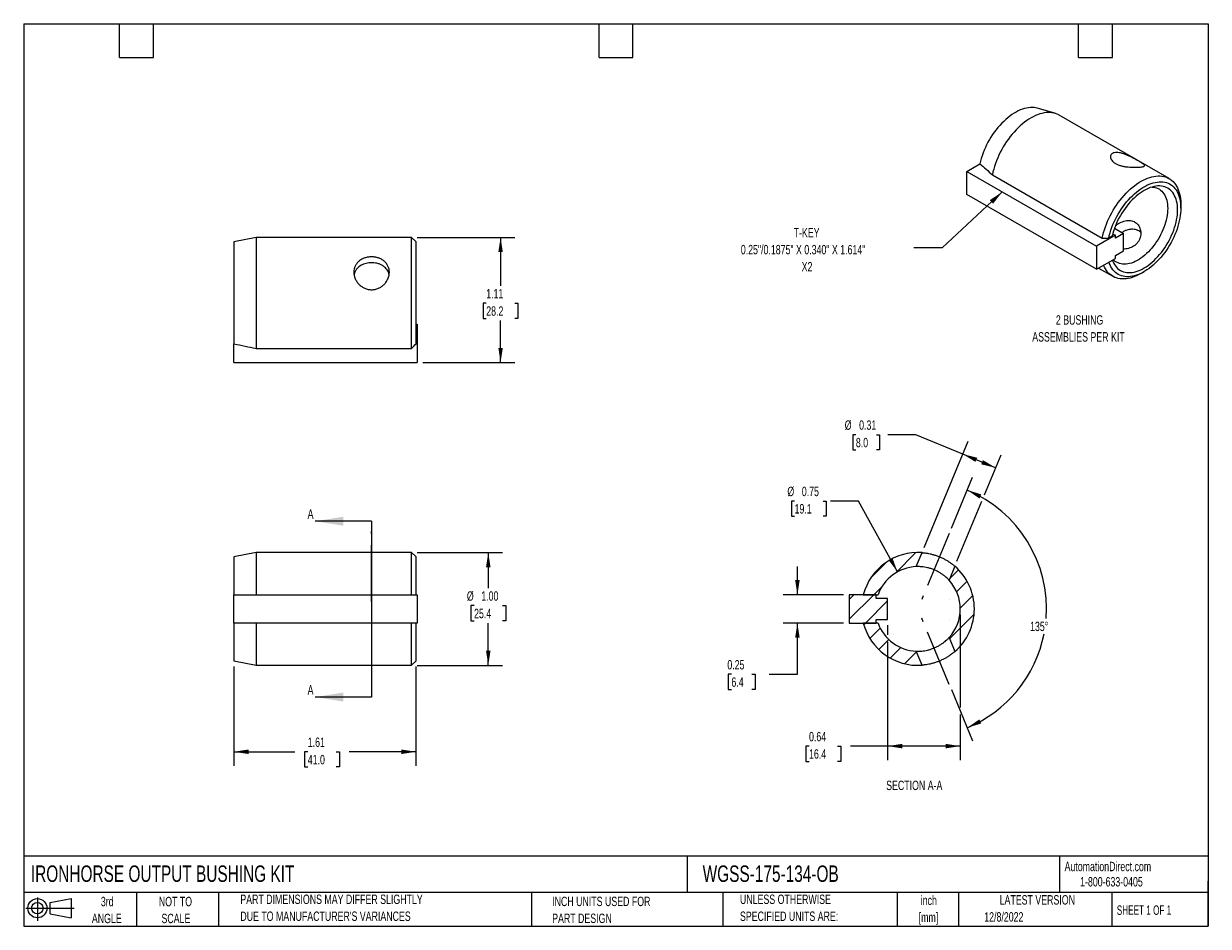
# Model space of a CAD drawing. Header units: inches. Extents: x 0.2 to 10.8, y 0.2 to 8.2.
import ezdxf

# ---------------------------------------------------------------- set-up
doc = ezdxf.new("R2010")
doc.units = ezdxf.units.IN
doc.header["$MEASUREMENT"] = 0
doc.linetypes.add('CENTERX2', pattern=[0.8, 0.5, -0.1, 0.1, -0.1])
for name, color, linetype in [('CENTER', 40, 'CENTERX2'), ('HATCH', 6, 'Continuous'), ('SLD-DEFPOINTS', 7, 'Continuous')]:
    doc.layers.add(name, color=color, linetype=linetype)
doc.layers.add('DIMENSIONS', color=140, linetype='Continuous', lineweight=25)
doc.layers.add('TEXT', color=140, linetype='Continuous', lineweight=25)
doc.styles.add('SLDTEXTSTYLE0', font='TXT', dxfattribs={"width": 0.7})
doc.styles.add('SLDTEXTSTYLE1', font='TXT', dxfattribs={"width": 0.65})
doc.dimstyles.new('SLDDIMSTYLE0', dxfattribs={"dimtxt": 0.084961, "dimasz": 0.13, "dimexe": 0, "dimexo": 0.0625, "dimgap": 0.02124, "dimtad": 0, "dimtih": 1, "dimtoh": 1, "dimrnd": 1e-09, "dimzin": 4, "dimdsep": 46, "dimtxsty": 'SLDTEXTSTYLE0', "dimsah": 1, "dimcen": 0.09, "dimadec": 0, "dimazin": 1, "dimtfac": 1, "dimtofl": 0, "dimtmove": 0, "dimatfit": 3, "dimfxl": 0, "dimfrac": 2, "dimtolj": 1, "dimtzin": 12, "dimarcsym": 0})
doc.dimstyles.new('SLDDIMSTYLE1', dxfattribs={"dimtxt": 0.084961, "dimasz": 0.13, "dimexe": 0, "dimexo": 0.0625, "dimgap": 0.02124, "dimtad": 0, "dimtih": 1, "dimtoh": 1, "dimrnd": 1e-09, "dimzin": 12, "dimdsep": 46, "dimtxsty": 'SLDTEXTSTYLE0', "dimsah": 1, "dimcen": 0.09, "dimadec": 0, "dimazin": 3, "dimtfac": 1, "dimtofl": 0, "dimtmove": 0, "dimatfit": 3, "dimfxl": 0, "dimfrac": 2, "dimtolj": 1, "dimtzin": 12, "dimarcsym": 0})
doc.dimstyles.new('SLDDIMSTYLE2', dxfattribs={"dimtxt": 0.18, "dimasz": 0.13, "dimexe": 0, "dimexo": 0.0625, "dimgap": 0, "dimtad": 0, "dimtih": 1, "dimtoh": 1, "dimdec": 0, "dimrnd": 1e-09, "dimzin": 0, "dimdsep": 46, "dimtxsty": 'Standard', "dimsah": 1, "dimcen": 0.09, "dimadec": 0, "dimazin": 0, "dimtfac": 0.13, "dimtdec": 0, "dimtofl": 0, "dimtmove": 0, "dimatfit": 3, "dimfxl": 0, "dimfrac": 2, "dimtolj": 1, "dimtzin": 0, "dimarcsym": 0})
doc.dimstyles.new('SLDDIMSTYLE3', dxfattribs={"dimtxt": 0.084961, "dimasz": 0.13, "dimexe": 0, "dimexo": 0.0625, "dimgap": 0.02124, "dimtad": 0, "dimtih": 1, "dimtoh": 1, "dimrnd": 1e-09, "dimdsep": 46, "dimtxsty": 'SLDTEXTSTYLE0', "dimsah": 1, "dimcen": 0, "dimadec": 0, "dimazin": 2, "dimtfac": 1, "dimtofl": 0, "dimtmove": 0, "dimatfit": 3, "dimfxl": 0, "dimfrac": 2, "dimtolj": 1, "dimtzin": 12, "dimarcsym": 0})
doc.dimstyles.new('SLDDIMSTYLE4', dxfattribs={"dimtxt": 0.084961, "dimasz": 0.13, "dimexe": 0, "dimexo": 0.0625, "dimgap": 0.02124, "dimtad": 0, "dimtih": 1, "dimtoh": 1, "dimrnd": 1e-09, "dimdsep": 46, "dimtxsty": 'SLDTEXTSTYLE0', "dimsah": 1, "dimcen": 0.09, "dimadec": 0, "dimazin": 2, "dimtfac": 1, "dimtmove": 0, "dimatfit": 0, "dimfxl": 0, "dimfrac": 2, "dimtolj": 1, "dimtzin": 12, "dimarcsym": 0})
doc.dimstyles.new('SLDDIMSTYLE5', dxfattribs={"dimtxt": 0.084961, "dimasz": 0.13, "dimexe": 0, "dimexo": 0.0625, "dimgap": 0.02124, "dimtad": 0, "dimtih": 1, "dimtoh": 1, "dimrnd": 1e-09, "dimdsep": 46, "dimtxsty": 'SLDTEXTSTYLE0', "dimsah": 1, "dimcen": 0.09, "dimadec": 0, "dimazin": 2, "dimtfac": 1, "dimtofl": 0, "dimtmove": 0, "dimatfit": 3, "dimfxl": 0, "dimfrac": 2, "dimtolj": 1, "dimtzin": 12, "dimarcsym": 0})
doc.dimstyles.new('SLDDIMSTYLE6', dxfattribs={"dimtxt": 0.084961, "dimasz": 0.13, "dimexe": 0, "dimexo": 0.0625, "dimgap": 0.02124, "dimtad": 0, "dimtih": 1, "dimtoh": 1, "dimdec": 4, "dimzin": 12, "dimdsep": 46, "dimtxsty": 'SLDTEXTSTYLE0', "dimsah": 1, "dimcen": 0.09, "dimadec": 0, "dimazin": 3, "dimtfac": 1, "dimtdec": 0, "dimtofl": 0, "dimtmove": 0, "dimatfit": 3, "dimfxl": 0, "dimfrac": 2, "dimtolj": 1, "dimtzin": 12, "dimarcsym": 0})

# ---------------------------------------------------------------- blocks, each defined once
blk = doc.blocks.new('Block11')
at = {"color": 7, "linetype": 'Continuous', "lineweight": 18}
for p, q in [((0, 0.113), (0.428, 0.113)), ((0.102, 0.209), (0.102, 0)), ((0.216, 0.164), (0.401, 0.198)), ((0.216, 0.063), (0.216, 0.164)), ((0.401, 0.198), (0.401, 0.029)), ((0.216, 0.063), (0.401, 0.029))]:
    blk.add_line(p, q, dxfattribs=at)
for radius in [0.0846, 0.0506]:
    blk.add_circle((0.102, 0.113), radius, dxfattribs=at)
blk = doc.blocks.new('Block12')
at = {"layer": 'SLD-DEFPOINTS'}
blk.add_blockref('Block11', (0, 0), dxfattribs=at)
blk = doc.blocks.new('SW_NOTE_0')
at = {"layer": 'TEXT', "color": 0, "char_height": 0.0833, "attachment_point": 2, "style": 'SLDTEXTSTYLE0'}
for s, insert in [('inch', (0.125, 0.107)), ('[mm]', (0.122, -0.043))]:
    blk.add_mtext(s, dxfattribs=dict(at, insert=insert))
blk = doc.blocks.new('SW_NOTE_0_1')
at = {"layer": 'TEXT', "color": 0, "char_height": 0.08333, "attachment_point": 1, "style": 'SLDTEXTSTYLE0'}
for s, insert in [('UNLESS OTHERWISE', (0, 0.107)), ('SPECIFIED UNITS ARE:', (0, -0.043))]:
    blk.add_mtext(s, dxfattribs=dict(at, insert=insert))
blk = doc.blocks.new('SW_NOTE_0_2')
at = {"layer": 'TEXT', "color": 0, "char_height": 0.08333, "attachment_point": 1, "style": 'SLDTEXTSTYLE0'}
for s, insert in [('PART DIMENSIONS MAY DIFFER SLIGHTLY', (0, 0.107)), ("DUE TO MANUFACTURER'S VARIANCES", (0, -0.043))]:
    blk.add_mtext(s, dxfattribs=dict(at, insert=insert))
blk = doc.blocks.new('SW_NOTE_0_3')
at = {"layer": 'TEXT', "color": 0, "char_height": 0.0833, "attachment_point": 2, "style": 'SLDTEXTSTYLE0'}
for s, insert in [('NOT TO', (0.207, 0.107)), ('SCALE', (0.211, -0.043))]:
    blk.add_mtext(s, dxfattribs=dict(at, insert=insert))
blk = doc.blocks.new('SW_NOTE_0_4')
at = {"layer": 'TEXT', "color": 0, "char_height": 0.0833, "attachment_point": 2, "style": 'SLDTEXTSTYLE0'}
for s, insert in [('3rd', (0.091, 0.107)), ('ANGLE', (0.087, -0.043))]:
    blk.add_mtext(s, dxfattribs=dict(at, insert=insert))
blk = doc.blocks.new('SW_NOTE_0_5')
at = {"layer": 'TEXT', "color": 0, "char_height": 0.08333, "attachment_point": 1, "style": 'SLDTEXTSTYLE0'}
for s, insert in [('INCH UNITS USED FOR', (0, 0.107)), ('PART DESIGN', (0, -0.043))]:
    blk.add_mtext(s, dxfattribs=dict(at, insert=insert))
blk = doc.blocks.new('_D')
at = {"layer": 'DIMENSIONS'}
for p, q in [((3.738, 3.563), (4.493, 3.563)), ((4.368, 3.563), (4.368, 3.246)), ((4.242, 3.092), (4.214, 3.092)), ((4.214, 3.092), (4.214, 2.957)), ((4.495, 3.092), (4.523, 3.092)), ((4.523, 3.092), (4.523, 2.957)), ((4.214, 2.957), (4.242, 2.957)), ((4.523, 2.957), (4.495, 2.957)), ((4.368, 2.563), (4.368, 2.938)), ((3.738, 2.563), (4.493, 2.563))]:
    blk.add_line(p, q, dxfattribs=at)
for points in [[(4.368, 3.563), (4.348, 3.433), (4.388, 3.433)], [(4.368, 2.563), (4.388, 2.693), (4.348, 2.693)]]:
    blk.add_solid(points, dxfattribs=at)
at = {"layer": 'DIMENSIONS', "char_height": 0.0833, "attachment_point": 1, "style": 'SLDTEXTSTYLE0'}
for s, insert in [('%%c', (4.178, 3.219)), ('1.00', (4.306, 3.219)), ('25.4', (4.242, 3.064))]:
    blk.add_mtext(s, dxfattribs=dict(at, insert=insert))
blk = doc.blocks.new('_D_1')
at = {"layer": 'DIMENSIONS'}
for p, q in [((2.113, 2.552), (2.113, 1.672)), ((3.727, 2.552), (3.727, 1.672)), ((2.113, 1.797), (2.653, 1.797)), ((2.768, 1.797), (2.74, 1.797)), ((2.74, 1.797), (2.74, 1.662)), ((3.021, 1.797), (3.049, 1.797)), ((3.049, 1.797), (3.049, 1.662)), ((3.727, 1.797), (3.136, 1.797)), ((2.74, 1.662), (2.768, 1.662)), ((3.049, 1.662), (3.021, 1.662))]:
    blk.add_line(p, q, dxfattribs=at)
for points in [[(2.113, 1.797), (2.243, 1.777), (2.243, 1.817)], [(3.727, 1.797), (3.597, 1.817), (3.597, 1.777)]]:
    blk.add_solid(points, dxfattribs=at)
at = {"layer": 'DIMENSIONS', "char_height": 0.0833, "attachment_point": 1, "style": 'SLDTEXTSTYLE0'}
for s, insert in [('1.61', (2.768, 1.923)), ('41.0', (2.768, 1.769))]:
    blk.add_mtext(s, dxfattribs=dict(at, insert=insert))
blk = doc.blocks.new('_D_2')
at = {"layer": 'DIMENSIONS'}
for p, q in [((3.738, 6.356), (4.602, 6.356)), ((4.477, 6.356), (4.477, 5.927)), ((4.35, 5.772), (4.322, 5.772)), ((4.322, 5.772), (4.322, 5.637)), ((4.603, 5.772), (4.631, 5.772)), ((4.631, 5.772), (4.631, 5.637)), ((4.322, 5.637), (4.35, 5.637)), ((4.477, 5.247), (4.477, 5.618)), ((4.631, 5.637), (4.603, 5.637)), ((3.788, 5.247), (4.602, 5.247))]:
    blk.add_line(p, q, dxfattribs=at)
for points in [[(4.477, 6.356), (4.457, 6.226), (4.497, 6.226)], [(4.477, 5.247), (4.497, 5.377), (4.457, 5.377)]]:
    blk.add_solid(points, dxfattribs=at)
at = {"layer": 'DIMENSIONS', "char_height": 0.0833, "attachment_point": 1, "style": 'SLDTEXTSTYLE0'}
for s, insert in [('1.11', (4.35, 5.899)), ('28.2', (4.35, 5.745))]:
    blk.add_mtext(s, dxfattribs=dict(at, insert=insert))
blk = doc.blocks.new('SW_NOTE_0_6')
at = {"layer": 'TEXT', "color": 0, "attachment_point": 2, "style": 'SLDTEXTSTYLE0'}
for s, insert, char_height in [('2 BUSHING', (0.31, 0.107), 0.0833), ('ASSEMBLIES PER KIT', (0.3, -0.043), 0.08333)]:
    blk.add_mtext(s, dxfattribs=dict(at, insert=insert, char_height=char_height))
blk = doc.blocks.new('SW_NOTE_0_7')
at = {"layer": 'TEXT', "color": 0, "attachment_point": 2, "style": 'SLDTEXTSTYLE0'}
for s, insert, char_height in [('T-KEY', (-0.951, 0.175), 0.0833), ('0.25"/0.1875" X 0.340" X 1.614"', (-0.982, 0.025), 0.08333), ('X2', (-0.947, -0.126), 0.0833)]:
    blk.add_mtext(s, dxfattribs=dict(at, insert=insert, char_height=char_height))
blk = doc.blocks.new('_D_3')
at = {"layer": 'DIMENSIONS'}
for p, q in [((7.083, 4.019), (7.055, 4.019)), ((7.055, 4.019), (7.055, 3.884)), ((7.336, 4.019), (7.364, 4.019)), ((7.364, 4.019), (7.364, 3.884)), ((7.65, 4.019), (7.4, 4.019)), ((7.995, 3.392), (7.65, 4.019)), ((7.055, 3.884), (7.083, 3.884)), ((7.364, 3.884), (7.336, 3.884))]:
    blk.add_line(p, q, dxfattribs=at)
blk.add_solid([(7.995, 3.392), (7.95, 3.515), (7.915, 3.496)], dxfattribs=at)
at = {"layer": 'DIMENSIONS', "char_height": 0.0833, "attachment_point": 1, "style": 'SLDTEXTSTYLE0'}
for s, insert in [('%%c', (7.019, 4.146)), ('0.75', (7.147, 4.146)), ('19.1', (7.083, 3.992))]:
    blk.add_mtext(s, dxfattribs=dict(at, insert=insert))
blk = doc.blocks.new('_D_4')
at = {"layer": 'DIMENSIONS'}
for p, q in [((7.108, 3.188), (7.108, 3.438)), ((7.517, 3.188), (6.983, 3.188)), ((7.517, 2.938), (6.983, 2.938)), ((7.108, 2.484), (7.108, 2.938)), ((6.523, 2.484), (6.494, 2.484)), ((6.494, 2.484), (6.494, 2.349)), ((6.704, 2.484), (6.733, 2.484)), ((6.733, 2.484), (6.733, 2.349)), ((6.858, 2.484), (7.108, 2.484)), ((6.494, 2.349), (6.523, 2.349)), ((6.733, 2.349), (6.704, 2.349))]:
    blk.add_line(p, q, dxfattribs=at)
for points in [[(7.108, 3.188), (7.128, 3.318), (7.088, 3.318)], [(7.108, 2.938), (7.088, 2.808), (7.128, 2.808)]]:
    blk.add_solid(points, dxfattribs=at)
at = {"layer": 'DIMENSIONS', "char_height": 0.0833, "attachment_point": 1, "style": 'SLDTEXTSTYLE0'}
for s, insert in [('0.25', (6.487, 2.61)), ('6.4', (6.523, 2.456))]:
    blk.add_mtext(s, dxfattribs=dict(at, insert=insert))
blk = doc.blocks.new('_D_5')
at = {"layer": 'DIMENSIONS'}
for p, q in [((8.551, 3.013), (8.551, 2.188)), ((7.907, 2.919), (7.907, 2.832)), ((7.907, 2.772), (7.907, 1.722)), ((8.551, 2.128), (8.551, 1.722)), ((7.211, 1.847), (7.182, 1.847)), ((7.182, 1.847), (7.182, 1.712)), ((7.463, 1.847), (7.492, 1.847)), ((7.492, 1.847), (7.492, 1.712)), ((7.907, 1.847), (7.578, 1.847)), ((8.551, 1.847), (7.907, 1.847)), ((7.182, 1.712), (7.211, 1.712)), ((7.492, 1.712), (7.463, 1.712))]:
    blk.add_line(p, q, dxfattribs=at)
for points in [[(7.907, 1.847), (8.037, 1.827), (8.037, 1.867)], [(8.551, 1.847), (8.421, 1.867), (8.421, 1.827)]]:
    blk.add_solid(points, dxfattribs=at)
at = {"layer": 'DIMENSIONS', "char_height": 0.0833, "attachment_point": 1, "style": 'SLDTEXTSTYLE0'}
for s, insert in [('0.64', (7.211, 1.973)), ('16.4', (7.211, 1.819))]:
    blk.add_mtext(s, dxfattribs=dict(at, insert=insert))
blk = doc.blocks.new('_D_6')
at = {"layer": 'DIMENSIONS'}
for p, q in [((7.626, 4.607), (7.598, 4.607)), ((7.598, 4.607), (7.598, 4.472)), ((7.808, 4.607), (7.837, 4.607)), ((7.837, 4.607), (7.837, 4.472)), ((8.158, 4.607), (7.908, 4.607)), ((8.574, 4.435), (8.158, 4.607)), ((8.232, 3.608), (8.622, 4.55)), ((7.598, 4.472), (7.626, 4.472)), ((7.837, 4.472), (7.808, 4.472)), ((8.865, 4.314), (8.574, 4.435)), ((8.765, 4.074), (8.913, 4.43)), ((8.522, 3.487), (8.742, 4.019))]:
    blk.add_line(p, q, dxfattribs=at)
for points in [[(8.574, 4.435), (8.686, 4.366), (8.702, 4.403)], [(8.865, 4.314), (8.752, 4.382), (8.737, 4.345)]]:
    blk.add_solid(points, dxfattribs=at)
at = {"layer": 'DIMENSIONS', "char_height": 0.0833, "attachment_point": 1, "style": 'SLDTEXTSTYLE0'}
for s, insert in [('%%c', (7.527, 4.734)), ('0.31', (7.655, 4.734)), ('8.0', (7.626, 4.579))]:
    blk.add_mtext(s, dxfattribs=dict(at, insert=insert))
blk = doc.blocks.new('_D_7')
at = {"layer": 'DIMENSIONS'}
for p, q in [((8.473, 3.779), (8.66, 4.232)), ((8.473, 2.348), (8.66, 1.894))]:
    blk.add_line(p, q, dxfattribs=at)
for start, end in [(355.6871, 67.5), (292.5, 348.8357)]:
    blk.add_arc((8.176, 3.063), 1.14, start, end, dxfattribs=at)
for points in [[(8.613, 4.117), (8.721, 4.042), (8.738, 4.078)], [(8.613, 2.01), (8.738, 2.048), (8.721, 2.084)]]:
    blk.add_solid(points, dxfattribs=at)
at = {"layer": 'DIMENSIONS', "insert": (9.17, 2.95), "char_height": 0.0833, "attachment_point": 1, "style": 'SLDTEXTSTYLE0'}
blk.add_mtext('135°', dxfattribs=at)

msp = doc.modelspace()

# ---------------------------------------------------------------- hatches: boundary and pattern name
at = {"layer": 'HATCH'}
h = msp.add_hatch(dxfattribs=at)
h.set_pattern_fill('ANSI31', color=256, style=0)
edge = h.paths.add_edge_path(flags=0)
edge.add_arc((8.17627, 3.06311), 0.5, 85.858437, 165.522488)
edge.add_line((7.69214, 3.18811), (7.82271, 3.18811))
edge.add_arc((8.17627, 3.06311), 0.375, 92.331273, 160.528779, ccw=False)
edge.add_line((8.16101, 3.4378), (8.21238, 3.5618))
h = msp.add_hatch(dxfattribs=at)
h.set_pattern_fill('ANSI31', color=256, style=0)
edge = h.paths.add_edge_path(flags=0)
edge.add_line((8.50336, 3.44127), (8.452, 3.31727))
edge.add_arc((8.17627, 3.06311), 0.375, -42.668727, 42.668727, ccw=False)
edge.add_line((8.452, 2.80895), (8.50336, 2.68494))
edge.add_arc((8.17627, 3.06311), 0.5, 310.858437, 409.141563)
h = msp.add_hatch(dxfattribs=at)
h.set_pattern_fill('ANSI31', color=256, style=0)
h.paths.add_polyline_path([(7.8056, 2.93811), (7.8056, 2.96941), (7.90717, 2.96941), (7.90717, 3.15681), (7.8056, 3.15681), (7.8056, 3.18811), (7.56741, 3.18811), (7.56741, 2.93811)], flags=0)
h = msp.add_hatch(dxfattribs=at)
h.set_pattern_fill('ANSI31', color=256, style=0)
edge = h.paths.add_edge_path(flags=0)
edge.add_arc((8.17627, 3.06311), 0.375, 199.471221, 267.668727, ccw=False)
edge.add_line((7.82271, 2.93811), (7.69214, 2.93811))
edge.add_arc((8.17627, 3.06311), 0.5, 194.477512, 274.141563)
edge.add_line((8.21238, 2.56441), (8.16101, 2.68842))

# ---------------------------------------------------------------- linework, layer by layer
for p, q in [((9.39044, 7.45571), (9.23454, 7.50071)), ((10.40267, 6.87717), (9.42831, 7.43965)), ((8.60861, 6.94051), (8.72564, 7.00807)), ((8.60861, 6.73638), (8.60861, 6.94051)), ((8.60861, 6.94051), (9.7578, 6.2771)), ((8.836, 6.91107), (9.81036, 6.34859)), ((9.7578, 6.07296), (8.60861, 6.73638)), ((10.50624, 6.6161), (10.50624, 6.64824)), ((9.91764, 6.43665), (9.99805, 6.39024)), ((2.31006, 6.35615), (2.11321, 6.31678)), ((2.11321, 6.31678), (2.11321, 5.41281)), ((3.68801, 6.35615), (2.31006, 6.35615)), ((2.31006, 6.35615), (2.31006, 5.37203)), ((3.72738, 6.31678), (3.68801, 6.35615)), ((3.68801, 5.37203), (3.68801, 6.35615)), ((3.72738, 5.41281), (3.72738, 6.31678)), ((9.92622, 6.37433), (9.7578, 6.2771)), ((9.89666, 6.36626), (9.86704, 6.34916)), ((9.90222, 6.38818), (9.92622, 6.37433)), ((9.99805, 6.39024), (9.92622, 6.34877)), ((9.92622, 6.34877), (9.92622, 6.37433)), ((9.99805, 6.23721), (9.99805, 6.39024)), ((9.7578, 6.2771), (9.7578, 6.07296)), ((9.92622, 6.19575), (9.99805, 6.23721)), ((9.92622, 6.17019), (9.92622, 6.19575)), ((9.7578, 6.07296), (9.92622, 6.17019)), ((9.77669, 6.08387), (9.90271, 6.01112)), ((10.15275, 6.0359), (10.18058, 6.05198)), ((3.72738, 5.58706), (3.73841, 5.58706)), ((3.73841, 5.58706), (3.73841, 5.48548)), ((3.72738, 5.48548), (3.73841, 5.48548)), ((3.73841, 5.48548), (3.73841, 5.24729)), ((2.11321, 5.24729), (2.11321, 5.41281)), ((2.31006, 5.37203), (3.68801, 5.37203)), ((2.11321, 5.24729), (3.73841, 5.24729)), ((2.31006, 3.56311), (2.11321, 3.52374)), ((2.11321, 3.52374), (2.11321, 3.18811)), ((3.68801, 3.56311), (2.31006, 3.56311)), ((2.31006, 3.56311), (2.31006, 3.18811)), ((3.72738, 3.52374), (3.68801, 3.56311)), ((3.68801, 3.18811), (3.68801, 3.56311)), ((3.72738, 3.18811), (3.72738, 3.52374)), ((8.16101, 3.4378), (8.21238, 3.5618)), ((8.50336, 3.44127), (8.452, 3.31727)), ((2.11321, 2.93811), (2.11321, 3.18811)), ((2.11321, 3.18811), (3.73841, 3.18811)), ((3.73841, 3.18811), (3.73841, 2.93811)), ((7.56741, 3.18811), (7.56741, 2.93811)), ((7.8056, 3.18811), (7.56741, 3.18811)), ((7.69214, 3.18811), (7.82271, 3.18811)), ((7.8056, 3.15681), (7.8056, 3.18811)), ((7.90717, 3.15681), (7.8056, 3.15681)), ((7.90717, 2.96941), (7.90717, 3.15681)), ((7.8056, 2.96941), (7.90717, 2.96941)), ((7.8056, 2.93811), (7.8056, 2.96941)), ((2.11321, 2.93811), (2.11321, 2.60248)), ((3.73841, 2.93811), (2.11321, 2.93811)), ((2.31006, 2.93811), (2.31006, 2.56311)), ((3.68801, 2.56311), (3.68801, 2.93811)), ((3.72738, 2.60248), (3.72738, 2.93811)), ((7.56741, 2.93811), (7.8056, 2.93811)), ((7.82271, 2.93811), (7.69214, 2.93811)), ((8.452, 2.80895), (8.50336, 2.68494)), ((8.21238, 2.56441), (8.16101, 2.68842)), ((2.11321, 2.60248), (2.31006, 2.56311)), ((2.31006, 2.56311), (3.68801, 2.56311)), ((3.68801, 2.56311), (3.72738, 2.60248))]:
    msp.add_line(p, q)
at = {"flags": 128}
for points in [[(9.23454, 7.50071), (9.222, 7.5038), (9.20625, 7.5063), (9.18995, 7.50742), (9.17316, 7.50716), (9.15593, 7.50552), (9.13832, 7.5025), (9.12037, 7.49812), (9.10217, 7.49238), (9.08375, 7.48532), (9.06519, 7.47694), (9.04654, 7.46728), (9.02787, 7.45638), (9.00923, 7.44425), (8.9907, 7.43096), (8.97232, 7.41653), (8.95416, 7.40102), (8.93628, 7.38448), (8.91874, 7.36697), (8.9016, 7.34853), (8.8849, 7.32923), (8.86872, 7.30913), (8.85309, 7.28831), (8.83808, 7.26682), (8.82372, 7.24475), (8.81008, 7.22215), (8.79718, 7.19911), (8.78509, 7.1757), (8.77382, 7.152), (8.76343, 7.12809), (8.75395, 7.10404), (8.7454, 7.07993), (8.73782, 7.05585), (8.73122, 7.03187), (8.72564, 7.00807)], [(9.42831, 7.43965), (9.42519, 7.44141), (9.41089, 7.44839), (9.3959, 7.45404), (9.38024, 7.45833), (9.36397, 7.46126), (9.34714, 7.46281), (9.3298, 7.46297), (9.312, 7.46176), (9.2938, 7.45917), (9.27524, 7.45521), (9.2564, 7.44989), (9.23731, 7.44323), (9.21805, 7.43524), (9.19867, 7.42596), (9.17922, 7.41541), (9.15978, 7.40363), (9.14039, 7.39064), (9.12111, 7.37648), (9.10201, 7.36121), (9.08314, 7.34487), (9.06456, 7.3275), (9.04632, 7.30916), (9.02848, 7.2899), (9.01109, 7.26979), (8.99421, 7.24888), (8.97789, 7.22724), (8.96218, 7.20493), (8.94712, 7.18202), (8.93276, 7.15857), (8.91914, 7.13467), (8.90631, 7.11038), (8.8943, 7.08578), (8.88315, 7.06093), (8.87289, 7.03593), (8.86356, 7.01083), (8.85518, 6.98572), (8.84778, 6.96067), (8.84138, 6.93577), (8.836, 6.91107)], [(9.81036, 6.34859), (9.81574, 6.37328), (9.82214, 6.39819), (9.82954, 6.42323), (9.83792, 6.44834), (9.84725, 6.47344), (9.85751, 6.49845), (9.86866, 6.52329), (9.88067, 6.54789), (9.8935, 6.57218), (9.90712, 6.59609), (9.92148, 6.61953), (9.93654, 6.64244), (9.95225, 6.66475), (9.96857, 6.6864), (9.98545, 6.70731), (10.00284, 6.72742), (10.02068, 6.74667), (10.03892, 6.76501), (10.0575, 6.78238), (10.07637, 6.79873), (10.09547, 6.814), (10.11475, 6.82815), (10.13414, 6.84114), (10.15358, 6.85293), (10.17303, 6.86348), (10.19241, 6.87276), (10.21167, 6.88074), (10.23076, 6.8874), (10.2496, 6.89272), (10.26816, 6.89668), (10.28636, 6.89927), (10.30416, 6.90049), (10.3215, 6.90032), (10.33833, 6.89877), (10.3546, 6.89585), (10.37026, 6.89155), (10.38525, 6.88591), (10.39955, 6.87892), (10.41309, 6.87062), (10.42585, 6.86103), (10.43778, 6.85018), (10.44885, 6.8381), (10.45902, 6.82482), (10.46827, 6.81039), (10.47656, 6.79486), (10.48387, 6.77826), (10.49017, 6.76065), (10.49546, 6.74208), (10.49971, 6.72261), (10.5029, 6.7023), (10.50504, 6.68121), (10.50611, 6.6594), (10.50624, 6.64824)], [(9.86704, 6.34916), (9.87262, 6.37296), (9.87921, 6.39694), (9.88679, 6.42102), (9.89534, 6.44513), (9.90482, 6.46918), (9.91521, 6.49309), (9.92648, 6.51679), (9.93858, 6.5402), (9.95147, 6.56324), (9.96511, 6.58583), (9.97947, 6.60791), (9.99448, 6.6294), (10.01011, 6.65022), (10.0263, 6.67032), (10.04299, 6.68961), (10.06013, 6.70805), (10.07767, 6.72557), (10.09555, 6.74211), (10.11371, 6.75762), (10.13209, 6.77205), (10.15063, 6.78534), (10.16926, 6.79746), (10.18793, 6.80837), (10.20658, 6.81803), (10.22514, 6.8264), (10.24356, 6.83347), (10.26177, 6.8392), (10.27971, 6.84359), (10.29732, 6.8466), (10.31456, 6.84825), (10.33135, 6.84851), (10.34764, 6.84739), (10.36339, 6.84489), (10.37853, 6.84102), (10.39303, 6.83579), (10.40682, 6.82923), (10.41988, 6.82134), (10.43214, 6.81217), (10.44358, 6.80173), (10.45416, 6.79006), (10.46383, 6.77721), (10.47258, 6.7632), (10.48036, 6.7481), (10.48716, 6.73194), (10.49295, 6.71478), (10.49771, 6.69668), (10.50144, 6.6777), (10.5041, 6.6579), (10.50571, 6.63735), (10.50624, 6.6161), (10.50571, 6.59424), (10.5041, 6.57183), (10.50144, 6.54895), (10.49771, 6.52567), (10.49295, 6.50207), (10.48716, 6.47823), (10.48036, 6.45422), (10.47258, 6.43013), (10.46383, 6.40603), (10.45416, 6.382), (10.44358, 6.35813), (10.43214, 6.33448), (10.41988, 6.31114), (10.40682, 6.28819), (10.39303, 6.26569), (10.37853, 6.24373), (10.36339, 6.22238), (10.34764, 6.2017), (10.33135, 6.18176), (10.31456, 6.16264), (10.29732, 6.14438), (10.27971, 6.12706), (10.26177, 6.11073), (10.24356, 6.09544), (10.22514, 6.08125), (10.20658, 6.06819), (10.18793, 6.05632), (10.16926, 6.04567), (10.15063, 6.03627), (10.13209, 6.02817), (10.11371, 6.02137), (10.09555, 6.01592), (10.07767, 6.01182), (10.06013, 6.00908), (10.04299, 6.00773), (10.0263, 6.00775), (10.01011, 6.00916), (9.99448, 6.01194), (9.97947, 6.01609), (9.96511, 6.0216), (9.95147, 6.02844), (9.93858, 6.03659), (9.92648, 6.04603), (9.91521, 6.05673), (9.90482, 6.06864), (9.89534, 6.08174), (9.88679, 6.09598), (9.87921, 6.1113), (9.87262, 6.12767), (9.86934, 6.13736)], [(9.89921, 6.1546), (9.90252, 6.1459), (9.90939, 6.1307), (9.91724, 6.11659), (9.92606, 6.10362), (9.93581, 6.09182), (9.94646, 6.08126), (9.95795, 6.07196), (9.97026, 6.06396), (9.98334, 6.05729), (9.99713, 6.05198), (10.0116, 6.04803), (10.02668, 6.04547), (10.04232, 6.04431), (10.05847, 6.04455), (10.07506, 6.04619), (10.09204, 6.04922), (10.10934, 6.05364), (10.1269, 6.05942), (10.14465, 6.06654), (10.16254, 6.07499), (10.18049, 6.08473), (10.19845, 6.09571), (10.21633, 6.10791), (10.23409, 6.12128), (10.25165, 6.13577), (10.26895, 6.15133), (10.28593, 6.16789), (10.30252, 6.18541), (10.31867, 6.20381), (10.33432, 6.22303), (10.3494, 6.24299), (10.36387, 6.26364), (10.37767, 6.28488), (10.39075, 6.30665), (10.40306, 6.32885), (10.41456, 6.35142), (10.4252, 6.37427), (10.43496, 6.39732), (10.44378, 6.42048), (10.45164, 6.44367), (10.45852, 6.4668), (10.46438, 6.48978), (10.4692, 6.51255), (10.47297, 6.535), (10.47567, 6.55707), (10.4773, 6.57866), (10.47784, 6.5997), (10.4773, 6.62012), (10.47567, 6.63984), (10.47297, 6.65878), (10.4692, 6.67688), (10.46438, 6.69408), (10.45852, 6.7103), (10.45164, 6.7255), (10.44378, 6.7396), (10.43496, 6.75257), (10.4252, 6.76436), (10.41456, 6.77492), (10.40306, 6.78421), (10.39075, 6.79221), (10.37767, 6.79887), (10.36387, 6.80418), (10.3494, 6.80812), (10.33432, 6.81067), (10.31867, 6.81183), (10.30252, 6.81159), (10.28593, 6.80994), (10.26895, 6.8069), (10.25165, 6.80248), (10.23409, 6.7967), (10.21633, 6.78956), (10.19845, 6.78111), (10.18049, 6.77137), (10.16254, 6.76038), (10.14465, 6.74817), (10.1269, 6.7348), (10.10934, 6.72031), (10.09204, 6.70475), (10.07506, 6.68818), (10.05847, 6.67066), (10.04232, 6.65226), (10.02668, 6.63303), (10.0116, 6.61306), (9.99713, 6.59242), (9.98334, 6.57117), (9.97026, 6.54941), (9.95795, 6.5272), (9.94646, 6.50462), (9.93581, 6.48177), (9.92606, 6.45873), (9.91724, 6.43557), (9.90939, 6.41238), (9.90252, 6.38925), (9.89666, 6.36626), (9.89666, 6.36626)], [(10.25122, 6.80236), (10.2639, 6.80121), (10.27798, 6.7986), (10.29145, 6.79461), (10.30424, 6.78927), (10.3163, 6.78259), (10.32759, 6.77461), (10.33805, 6.76536), (10.34765, 6.75486), (10.35635, 6.74318), (10.36411, 6.73034), (10.3709, 6.71641), (10.37669, 6.70145), (10.38146, 6.6855), (10.38519, 6.66864), (10.38787, 6.65094), (10.38948, 6.63246), (10.39002, 6.61329), (10.38948, 6.59349), (10.38787, 6.57316), (10.38519, 6.55237), (10.38146, 6.5312), (10.37669, 6.50974), (10.3709, 6.48809), (10.36411, 6.46632), (10.35635, 6.44453), (10.34765, 6.4228), (10.33805, 6.40122), (10.32759, 6.37988), (10.3163, 6.35887), (10.30424, 6.33827), (10.29145, 6.31816), (10.27798, 6.29863), (10.2639, 6.27975), (10.24925, 6.26161), (10.23409, 6.24427), (10.2185, 6.2278), (10.20252, 6.21228), (10.18623, 6.19776), (10.16969, 6.1843), (10.15297, 6.17197), (10.13613, 6.1608), (10.11925, 6.15085), (10.1024, 6.14215), (10.08563, 6.13473), (10.06902, 6.12864), (10.05264, 6.1239), (10.03655, 6.12051), (10.02082, 6.1185), (10.00551, 6.11788), (9.99068, 6.11864), (9.9764, 6.12079), (9.96272, 6.12432), (9.9497, 6.12921), (9.93738, 6.13543), (9.92583, 6.14298), (9.91508, 6.15181), (9.90747, 6.15937)], [(10.15275, 6.0359), (10.13414, 6.02572), (10.11475, 6.01632), (10.09547, 6.00822), (10.07637, 6.00144), (10.0575, 5.99599), (10.03892, 5.99191), (10.02068, 5.98919), (10.00284, 5.98785), (9.98545, 5.98789), (9.96857, 5.98931), (9.95225, 5.99211), (9.93654, 5.99628), (9.92148, 6.0018), (9.90712, 6.00866), (9.8935, 6.01684), (9.88067, 6.02632), (9.86866, 6.03705), (9.85751, 6.04902), (9.84725, 6.06219), (9.83792, 6.07651), (9.82954, 6.09195), (9.82214, 6.10845), (9.8216, 6.1098)]]:
    msp.add_lwpolyline(points, dxfattribs=at)
for radius, start, end in [(0.5, 85.858437, 165.522488), (0.375, 92.331273, 160.528779), (0.5, 310.858437, 49.141563), (0.375, 317.331273, 42.668727), (0.5, 194.477512, 274.141563), (0.375, 199.471221, 267.668727)]:
    msp.add_arc((8.17627, 3.06311), radius, start, end)
for points, knots in [([(10.13343, 7.03109), (10.14084, 7.02681), (10.14753, 7.02286), (10.15953, 7.01555), (10.1649, 7.01215), (10.17383, 7.00606), (10.17743, 7.00336), (10.18287, 6.99848), (10.18469, 6.9963), (10.18636, 6.99248), (10.18625, 6.99081), (10.184, 6.98778), (10.18188, 6.98647), (10.17573, 6.98414), (10.17162, 6.98309), (10.16155, 6.98126), (10.15565, 6.98048), (10.14216, 6.97914), (10.13447, 6.97858), (10.11805, 6.97778), (10.10925, 6.97753), (10.09048, 6.97741), (10.0807, 6.97756), (10.06075, 6.97834), (10.05042, 6.979), (10.02977, 6.98097), (10.01953, 6.98226), (9.99923, 6.98565), (9.98909, 6.98776), (9.96988, 6.9928), (9.96071, 6.99573), (9.94328, 7.00256), (9.9351, 7.00644), (9.92028, 7.01499), (9.91378, 7.01957), (9.90248, 7.02928), (9.89764, 7.03446), (9.89001, 7.04494), (9.88718, 7.05022), (9.88341, 7.06075), (9.8825, 7.06598), (9.88261, 7.0758), (9.88361, 7.08045), (9.88752, 7.08905), (9.89037, 7.09287), (9.89778, 7.09942), (9.9024, 7.10217), (9.91315, 7.1063), (9.91922, 7.10768), (9.93272, 7.10903), (9.94023, 7.10899), (9.95598, 7.10751), (9.96428, 7.10609), (9.98179, 7.10196), (9.99082, 7.09929), (10.00914, 7.09299), (10.01858, 7.08932), (10.03743, 7.08132), (10.04678, 7.07702), (10.06541, 7.06801), (10.07476, 7.06325), (10.09268, 7.05384), (10.10133, 7.04914), (10.11803, 7.03989), (10.12603, 7.03536), (10.13343, 7.03109)], [0, 0, 0, 0, 0.03125, 0.03125, 0.0625, 0.0625, 0.09375, 0.09375, 0.125, 0.125, 0.15625, 0.15625, 0.1875, 0.1875, 0.21875, 0.21875, 0.25, 0.25, 0.28125, 0.28125, 0.3125, 0.3125, 0.34375, 0.34375, 0.375, 0.375, 0.40625, 0.40625, 0.4375, 0.4375, 0.46875, 0.46875, 0.5, 0.5, 0.53125, 0.53125, 0.5625, 0.5625, 0.59375, 0.59375, 0.625, 0.625, 0.65625, 0.65625, 0.6875, 0.6875, 0.71875, 0.71875, 0.75, 0.75, 0.78125, 0.78125, 0.8125, 0.8125, 0.84375, 0.84375, 0.875, 0.875, 0.90625, 0.90625, 0.9375, 0.9375, 0.96875, 0.96875, 1, 1, 1, 1]), ([(9.92677, 6.45933), (9.92942, 6.46143), (9.93848, 6.4686), (9.95558, 6.47935), (9.97752, 6.49093), (10.00076, 6.50005), (10.0245, 6.50588), (10.04827, 6.50775), (10.071, 6.50494), (10.08702, 6.49928), (10.10139, 6.49159), (10.11423, 6.48216), (10.12835, 6.46648), (10.13935, 6.44794), (10.14722, 6.42699), (10.15139, 6.40412), (10.15154, 6.37974), (10.14705, 6.35507), (10.13795, 6.33145), (10.12447, 6.31018), (10.1078, 6.29215), (10.08829, 6.27754), (10.0668, 6.26616), (10.04343, 6.25816), (10.02025, 6.25325), (10.00497, 6.2526), (9.99805, 6.2523)], [0, 0, 0, 0, 0.01736382, 0.05932335, 0.10326064, 0.14720541, 0.1941886, 0.2411562, 0.28772969, 0.33428239, 0.3470791, 0.39015226, 0.43323774, 0.47618783, 0.51915272, 0.56457879, 0.61000238, 0.65744155, 0.70486001, 0.74976937, 0.79467248, 0.83679196, 0.87892211, 0.92169465, 0.96447893, 1, 1, 1, 1]), ([(10.15072, 6.4006), (10.15026, 6.40111), (10.14543, 6.4065), (10.13318, 6.41413), (10.11442, 6.42282), (10.0931, 6.42747), (10.07061, 6.42815), (10.04714, 6.42512), (10.02322, 6.41831), (10.00155, 6.40952), (9.98857, 6.40192), (9.98322, 6.39879)], [0, 0, 0, 0, 0.01247545, 0.13179724, 0.25986377, 0.38794968, 0.51581504, 0.6437057, 0.77565519, 0.90759943, 1, 1, 1, 1]), ([(3.33368, 6.18325), (3.34416, 6.18325), (3.35444, 6.18242), (3.37465, 6.17919), (3.38468, 6.17674), (3.40371, 6.17035), (3.41273, 6.16642), (3.42979, 6.15706), (3.43781, 6.15161), (3.45224, 6.13955), (3.45873, 6.13289), (3.47025, 6.11818), (3.4751, 6.11035), (3.48299, 6.09375), (3.48605, 6.08488), (3.49013, 6.06656), (3.49115, 6.0572), (3.49117, 6.03809), (3.49014, 6.02826), (3.4861, 6.00907), (3.48311, 5.99962), (3.47516, 5.98103), (3.47027, 5.97209), (3.45891, 5.95523), (3.45234, 5.94719), (3.43783, 5.93251), (3.42995, 5.9259), (3.41296, 5.91418), (3.40375, 5.90905), (3.3848, 5.90083), (3.37499, 5.89767), (3.35465, 5.89337), (3.34418, 5.89226), (3.32323, 5.89226), (3.31294, 5.89335), (3.29273, 5.89758), (3.2827, 5.90078), (3.26367, 5.90902), (3.25465, 5.91403), (3.23758, 5.92576), (3.22956, 5.9325), (3.21514, 5.94708), (3.20864, 5.95499), (3.19712, 5.97204), (3.19227, 5.98093), (3.18438, 5.99929), (3.18132, 6.00888), (3.17723, 6.02817), (3.17621, 6.03778), (3.17619, 6.05689), (3.17723, 6.06648), (3.18127, 6.08471), (3.18426, 6.09346), (3.19221, 6.11027), (3.1971, 6.11815), (3.20846, 6.13269), (3.21504, 6.13946), (3.22955, 6.15161), (3.23742, 6.15696), (3.25442, 6.16632), (3.26362, 6.17033), (3.28258, 6.17671), (3.2924, 6.17913), (3.31274, 6.18241), (3.32321, 6.18325), (3.33368, 6.18325)], [0, 0, 0, 0, 0.03125, 0.03125, 0.0625, 0.0625, 0.09375, 0.09375, 0.125, 0.125, 0.15625, 0.15625, 0.1875, 0.1875, 0.21875, 0.21875, 0.25, 0.25, 0.28125, 0.28125, 0.3125, 0.3125, 0.34375, 0.34375, 0.375, 0.375, 0.40625, 0.40625, 0.4375, 0.4375, 0.46875, 0.46875, 0.5, 0.5, 0.53125, 0.53125, 0.5625, 0.5625, 0.59375, 0.59375, 0.625, 0.625, 0.65625, 0.65625, 0.6875, 0.6875, 0.71875, 0.71875, 0.75, 0.75, 0.78125, 0.78125, 0.8125, 0.8125, 0.84375, 0.84375, 0.875, 0.875, 0.90625, 0.90625, 0.9375, 0.9375, 0.96875, 0.96875, 1, 1, 1, 1]), ([(3.33368, 6.13188), (3.3254, 6.1316), (3.30858, 6.13102), (3.28423, 6.1264), (3.26114, 6.11905), (3.23981, 6.10878), (3.22043, 6.09539), (3.20361, 6.07883), (3.19024, 6.05899), (3.18178, 6.04021), (3.17963, 6.02758), (3.1789, 6.02329)], [0, 0, 0, 0, 0.11091226, 0.22525563, 0.33611367, 0.44986646, 0.5670677, 0.68737709, 0.80941498, 0.93537317, 1, 1, 1, 1]), ([(3.48856, 6.02357), (3.48833, 6.0254), (3.48721, 6.0345), (3.48136, 6.04975), (3.47118, 6.06885), (3.45707, 6.08603), (3.4395, 6.10112), (3.41841, 6.11376), (3.39453, 6.12331), (3.36848, 6.12956), (3.34791, 6.13172), (3.33618, 6.13185), (3.33368, 6.13188)], [0, 0, 0, 0, 0.02727363, 0.13563334, 0.2468748, 0.36043268, 0.47687862, 0.59804795, 0.72276792, 0.84257275, 0.96650965, 1, 1, 1, 1]), ([(8.21238, 3.5618), (8.21238, 3.5618), (8.21347, 3.56173), (8.2177, 3.56139), (8.2209, 3.56113), (8.22914, 3.56032), (8.23415, 3.55978), (8.24589, 3.55827), (8.25262, 3.5573), (8.26721, 3.55482), (8.27511, 3.55332), (8.29216, 3.54957), (8.30106, 3.54738), (8.31942, 3.54227), (8.32901, 3.53932), (8.3483, 3.53269), (8.3579, 3.52906), (8.37702, 3.52115), (8.3866, 3.51683), (8.40483, 3.50792), (8.41358, 3.5033), (8.43039, 3.49382), (8.43827, 3.48905), (8.45281, 3.47976), (8.45958, 3.47516), (8.47173, 3.46654), (8.47708, 3.46254), (8.48643, 3.45532), (8.49045, 3.45209), (8.49683, 3.44685), (8.49925, 3.4448), (8.50252, 3.442), (8.50336, 3.44127), (8.50336, 3.44127)], [0, 0, 0, 0, 0.0625, 0.0625, 0.125, 0.125, 0.1875, 0.1875, 0.25, 0.25, 0.3125, 0.3125, 0.375, 0.375, 0.4375, 0.4375, 0.5, 0.5, 0.5625, 0.5625, 0.625, 0.625, 0.6875, 0.6875, 0.75, 0.75, 0.8125, 0.8125, 0.875, 0.875, 0.9375, 0.9375, 1, 1, 1, 1]), ([(8.452, 3.31727), (8.452, 3.31727), (8.45122, 3.31812), (8.44816, 3.32137), (8.44585, 3.32382), (8.4398, 3.32993), (8.43608, 3.33359), (8.42717, 3.34187), (8.422, 3.34647), (8.41047, 3.35607), (8.40404, 3.36114), (8.38984, 3.37147), (8.38224, 3.37662), (8.36597, 3.38673), (8.35718, 3.39174), (8.339, 3.40111), (8.32966, 3.40546), (8.31043, 3.41344), (8.30051, 3.41707), (8.28111, 3.4233), (8.27148, 3.42595), (8.25254, 3.4304), (8.2435, 3.43213), (8.22628, 3.43486), (8.21803, 3.43585), (8.20302, 3.43723), (8.1962, 3.43763), (8.18402, 3.43808), (8.17867, 3.43812), (8.17001, 3.43808), (8.1667, 3.43799), (8.16219, 3.43785), (8.16101, 3.4378), (8.16101, 3.4378)], [0, 0, 0, 0, 0.0625, 0.0625, 0.125, 0.125, 0.1875, 0.1875, 0.25, 0.25, 0.3125, 0.3125, 0.375, 0.375, 0.4375, 0.4375, 0.5, 0.5, 0.5625, 0.5625, 0.625, 0.625, 0.6875, 0.6875, 0.75, 0.75, 0.8125, 0.8125, 0.875, 0.875, 0.9375, 0.9375, 1, 1, 1, 1]), ([(8.16101, 2.68842), (8.16101, 2.68842), (8.16217, 2.68837), (8.16664, 2.68822), (8.16999, 2.68813), (8.18302, 2.68807), (8.19534, 2.68829), (8.21802, 2.69036), (8.22611, 2.69133), (8.24328, 2.69404), (8.25248, 2.69581), (8.27125, 2.70021), (8.28081, 2.70283), (8.30024, 2.70904), (8.31017, 2.71268), (8.32936, 2.72063), (8.33875, 2.72498), (8.35708, 2.73442), (8.36577, 2.73937), (8.38211, 2.74951), (8.38987, 2.75477), (8.40399, 2.76504), (8.4104, 2.77008), (8.42202, 2.77975), (8.42719, 2.78436), (8.43603, 2.79258), (8.43977, 2.79625), (8.44587, 2.80242), (8.44814, 2.80482), (8.45121, 2.80808), (8.452, 2.80895), (8.452, 2.80895)], [0, 0, 0, 0, 0.0625, 0.0625, 0.125, 0.125, 0.25, 0.25, 0.3125, 0.3125, 0.375, 0.375, 0.4375, 0.4375, 0.5, 0.5, 0.5625, 0.5625, 0.625, 0.625, 0.6875, 0.6875, 0.75, 0.75, 0.8125, 0.8125, 0.875, 0.875, 0.9375, 0.9375, 1, 1, 1, 1]), ([(8.50336, 2.68494), (8.50336, 2.68494), (8.50254, 2.68423), (8.49931, 2.68147), (8.49686, 2.67939), (8.49046, 2.67414), (8.48654, 2.67098), (8.47717, 2.66375), (8.47172, 2.65967), (8.45966, 2.65111), (8.453, 2.64658), (8.4383, 2.63718), (8.43046, 2.63244), (8.41387, 2.62306), (8.40499, 2.61837), (8.38667, 2.60942), (8.37731, 2.60519), (8.3582, 2.59727), (8.34837, 2.59355), (8.32918, 2.58696), (8.31973, 2.58403), (8.30114, 2.57885), (8.29219, 2.57666), (8.27534, 2.57294), (8.2673, 2.57141), (8.25262, 2.56891), (8.246, 2.56796), (8.23428, 2.56645), (8.22916, 2.5659), (8.22094, 2.56509), (8.21778, 2.56483), (8.21349, 2.56449), (8.21238, 2.56441), (8.21238, 2.56441)], [0, 0, 0, 0, 0.0625, 0.0625, 0.125, 0.125, 0.1875, 0.1875, 0.25, 0.25, 0.3125, 0.3125, 0.375, 0.375, 0.4375, 0.4375, 0.5, 0.5, 0.5625, 0.5625, 0.625, 0.625, 0.6875, 0.6875, 0.75, 0.75, 0.8125, 0.8125, 0.875, 0.875, 0.9375, 0.9375, 1, 1, 1, 1])]:
    msp.add_open_spline(points, degree=3, knots=knots)
for points in [[(8.72564, 7.00807), (8.7624, 6.97573), (8.79919, 6.9434), (8.836, 6.91107)], [(9.81036, 6.34859), (9.82925, 6.34876), (9.84815, 6.34895), (9.86704, 6.34916)], [(2.11321, 5.41281), (2.17882, 5.39917), (2.24444, 5.38558), (2.31006, 5.37203)], [(3.68801, 5.37203), (3.70116, 5.3856), (3.71428, 5.39919), (3.72738, 5.41281)]]:
    msp.add_open_spline(points, degree=3)
at = {"layer": 'CENTER'}
for p, q in [((3.33368, 3.12753), (3.33368, 3.75154)), ((8.45354, 3.73251), (8.21084, 3.14656)), ((3.33368, 2.99868), (3.33368, 2.37468)), ((8.45354, 2.39371), (8.21084, 2.97965))]:
    msp.add_line(p, q, dxfattribs=at)
at = {"layer": 'TEXT'}
for p, q in [((0.25, 8.25), (10.75, 8.25)), ((0.25, 8.25), (0.25, 0.25)), ((1.1, 7.95), (1.1, 8.25)), ((1.4, 7.95), (1.4, 8.25)), ((5.35, 7.95), (5.35, 8.25)), ((5.65, 7.95), (5.65, 8.25)), ((9.6, 7.95), (9.6, 8.25)), ((9.9, 7.95), (9.9, 8.25)), ((10.75, 8.25), (10.75, 0.25)), ((1.1, 7.95), (1.4, 7.95)), ((5.35, 7.95), (5.65, 7.95)), ((9.6, 7.95), (9.9, 7.95)), ((3.33368, 3.84034), (3.33368, 2.28193)), ((10.75, 0.87111), (0.25, 0.87111)), ((6.13224, 0.87111), (6.13224, 0.55)), ((9.4321, 0.87111), (9.4321, 0.55)), ((10.75, 0.25), (10.75, 0.65)), ((10.75, 0.55), (0.25, 0.55)), ((1.25, 0.55), (1.25, 0.25)), ((1.97684, 0.55), (1.97684, 0.25)), ((4.74986, 0.55), (4.74986, 0.25)), ((6.44804, 0.55), (6.44804, 0.25)), ((7.99308, 0.55), (7.99308, 0.25)), ((8.53591, 0.55), (8.53591, 0.25)), ((9.89562, 0.55), (9.89562, 0.25)), ((0.25, 0.25), (10.75, 0.25))]:
    msp.add_line(p, q, dxfattribs=at)
at = {"layer": 'TEXT', "linetype": 'Continuous'}
for p, q in [((3.33368, 3.84034), (2.83368, 3.84034)), ((3.33368, 2.28193), (2.83368, 2.28193))]:
    msp.add_line(p, q, dxfattribs=at)
at = {"layer": 'TEXT'}
for points in [[(2.83368, 3.84034), (3.08368, 3.80034), (3.08368, 3.88034)], [(2.83368, 2.28193), (3.08368, 2.24193), (3.08368, 2.32193)]]:
    msp.add_solid(points, dxfattribs=at)

# ---------------------------------------------------------------- block references
at = {"layer": 'SLD-DEFPOINTS'}
msp.add_blockref('Block12', (0.26921, 0.2974), dxfattribs=at)
at = {"layer": 'TEXT'}
for name, p in [('SW_NOTE_0_7', (8.14033, 6.26417)), ('SW_NOTE_0_6', (9.29919, 5.55903)), ('SW_NOTE_0_2', (2.17005, 0.42408)), ('SW_NOTE_0_1', (6.59874, 0.42408)), ('SW_NOTE_0', (8.1476, 0.41473)), ('SW_NOTE_0_4', (0.8995, 0.40425)), ('SW_NOTE_0_3', (1.38808, 0.40425)), ('SW_NOTE_0_5', (4.93424, 0.40546))]:
    msp.add_blockref(name, p, dxfattribs=at)

# ---------------------------------------------------------------- texts
for s, insert, char_height, attachment_point, style in [('A', (2.76618, 3.94582), 0.08496, 1, 'SLDTEXTSTYLE0'), ('A', (2.76618, 2.38741), 0.08496, 1, 'SLDTEXTSTYLE0'), ('SECTION A-A', (8.14391, 1.54096), 0.0833333, 2, 'SLDTEXTSTYLE0'), ('IRONHORSE OUTPUT BUSHING KIT', (0.31361, 0.78939), 0.1458333, 1, 'SLDTEXTSTYLE0'), ('WGSS-175-134-OB', (6.26802, 0.78939), 0.1458333, 1, 'SLDTEXTSTYLE0'), ('AutomationDirect.com', (9.47618, 0.82191), 0.0833333, 1, 'SLDTEXTSTYLE0'), ('1-800-633-0405', (9.61384, 0.6865), 0.0833333, 1, 'SLDTEXTSTYLE0'), ('LATEST VERSION', (9.23434, 0.52614), 0.0833333, 2, 'SLDTEXTSTYLE0'), ('SHEET 1 OF 1', (9.93863, 0.4351), 0.0833333, 1, 'SLDTEXTSTYLE1'), ('12/8/2022', (8.76428, 0.37526), 0.083333, 1, 'SLDTEXTSTYLE0')]:
    msp.add_mtext(s, dxfattribs=dict(at, insert=insert, char_height=char_height, attachment_point=attachment_point, style=style))

# ---------------------------------------------------------------- dimensions: what is measured, and where the dimension line sits
at = {"layer": 'DIMENSIONS'}
for base, p1, p2, dimstyle, picture, middle in [((4.47659, 5.24729), (3.68801, 6.35615), (3.73841, 5.24729), 'SLDDIMSTYLE1', '_D_2', (4.47659, 5.77246)), ((7.10764, 2.93811), (7.56741, 3.18811), (7.56741, 2.93811), 'SLDDIMSTYLE4', '_D_4', (7.10764, 2.48374))]:
    dim = msp.add_linear_dim(base=base, p1=p1, p2=p2, angle=90, dimstyle=dimstyle, dxfattribs=at)
    dim.commit()
    dim.dimension.update_dxf_attribs({"geometry": picture, "text_midpoint": middle, "dimtype": 160})
for base, p1, p2, angle, dimstyle, picture, middle in [((8.8649, 4.31409), (8.21238, 3.5618), (8.50336, 3.44127), 337.5, 'SLDDIMSTYLE5', '_D_6', (8.15755, 4.60709)), ((4.36833, 3.56311), (3.68801, 2.56311), (3.68801, 3.56311), 90, 'SLDDIMSTYLE0', '_D', (4.36833, 3.09206))]:
    dim = msp.add_linear_dim(base=base, p1=p1, p2=p2, angle=angle, text='%%c<>', dimstyle=dimstyle, dxfattribs=at)
    dim.commit()
    dim.dimension.update_dxf_attribs({"geometry": picture, "text_midpoint": middle, "dimtype": 160})
dim = msp.add_angular_dim_2l(base=(9.05825, 2.34039), line1=((8.21084, 3.14656), (8.45354, 3.73251)), line2=((8.45354, 2.39371), (8.21084, 2.97965)), dimstyle='SLDDIMSTYLE6', dxfattribs=at)
dim.commit()
dim.dimension.update_dxf_attribs({"geometry": '_D_7', "text_midpoint": (9.30619, 2.90984), "dimtype": 162})
dim = msp.add_diameter_dim_2p(p1=(8.35716, 2.73462), p2=(7.99537, 3.39159), dimstyle='SLDDIMSTYLE3', dxfattribs=at)
dim.commit()
dim.dimension.update_dxf_attribs({"geometry": '_D_3', "text_midpoint": (7.2094, 4.01916), "dimtype": 163})
for base, p1, p2, dimstyle, picture, middle in [((8.55127, 1.84679), (7.90717, 2.96941), (8.55127, 3.06311), 'SLDDIMSTYLE5', '_D_5', (7.33702, 1.84679)), ((2.11321, 1.79671), (3.72738, 2.60248), (2.11321, 2.60248), 'SLDDIMSTYLE1', '_D_1', (2.89458, 1.79671))]:
    dim = msp.add_linear_dim(base=base, p1=p1, p2=p2, dimstyle=dimstyle, dxfattribs=at)
    dim.commit()
    dim.dimension.update_dxf_attribs({"geometry": picture, "text_midpoint": middle, "dimtype": 160})

# ---------------------------------------------------------------- leaders
at = {"layer": 'TEXT'}
msp.add_leader([(8.92333, 6.75882), (8.39033, 6.26417), (8.14033, 6.26417)], dimstyle='SLDDIMSTYLE2', dxfattribs=at)

doc.saveas('drawing.dxf')
